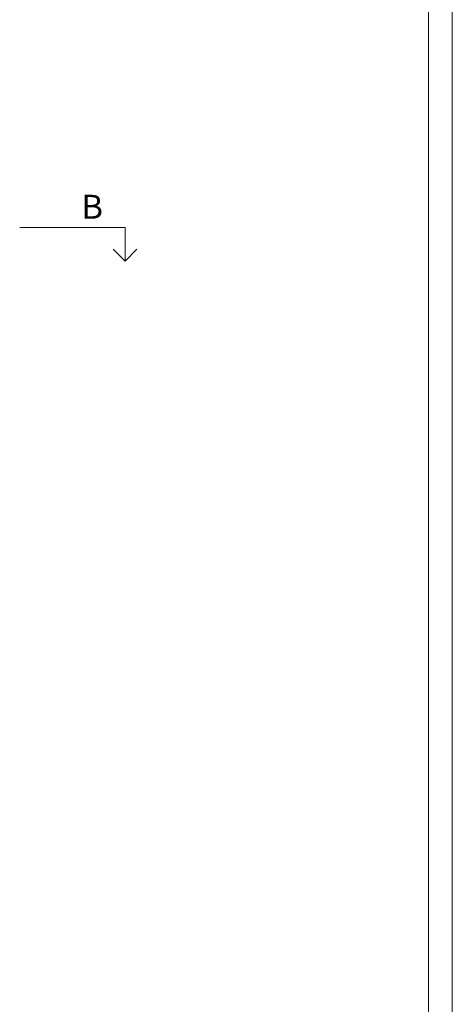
# Model space of a CAD drawing. Header units: millimetres. Extents: x -5254 to 173417, y -28809 to -6400.
# Tile 65 of 256: x 41780 to 42682, y -27532 to -25476. Entities that reach past the tile are written whole.
import ezdxf

# ---------------------------------------------------------------- set-up
doc = ezdxf.new("R2010")
doc.units = ezdxf.units.MM
doc.layers.add('mr_wym_białe', color=7, linetype='Continuous', lineweight=9)
doc.styles.get("Standard").update_dxf_attribs({"font": 'arial.ttf'})

msp = doc.modelspace()

# ---------------------------------------------------------------- linework, layer by layer
at = {"layer": 'mr_wym_białe', "color": 7}
for p, q in [((42682.47, -28809.36), (42682.47, -22869.36)), ((42632.47, -28759.36), (42632.47, -22919.36))]:
    msp.add_line(p, q, dxfattribs=at)
for points in [[(41779.76, -25910.17), (41999.75, -25910.17), (41999.75, -25980.17)], [(41999.75, -25980.17), (41975, -25955.42)], [(41999.75, -25980.17), (42024.5, -25955.42)]]:
    msp.add_lwpolyline(points, dxfattribs=at)

# ---------------------------------------------------------------- texts
at = {"layer": 'mr_wym_białe', "color": 7, "insert": (41953.57, -25841.62), "char_height": 50, "attachment_point": 3}
msp.add_mtext_dynamic_manual_height_columns('B', width=67.0476, gutter_width=12.5, heights=[-50], dxfattribs=at)

doc.saveas('drawing.dxf')
